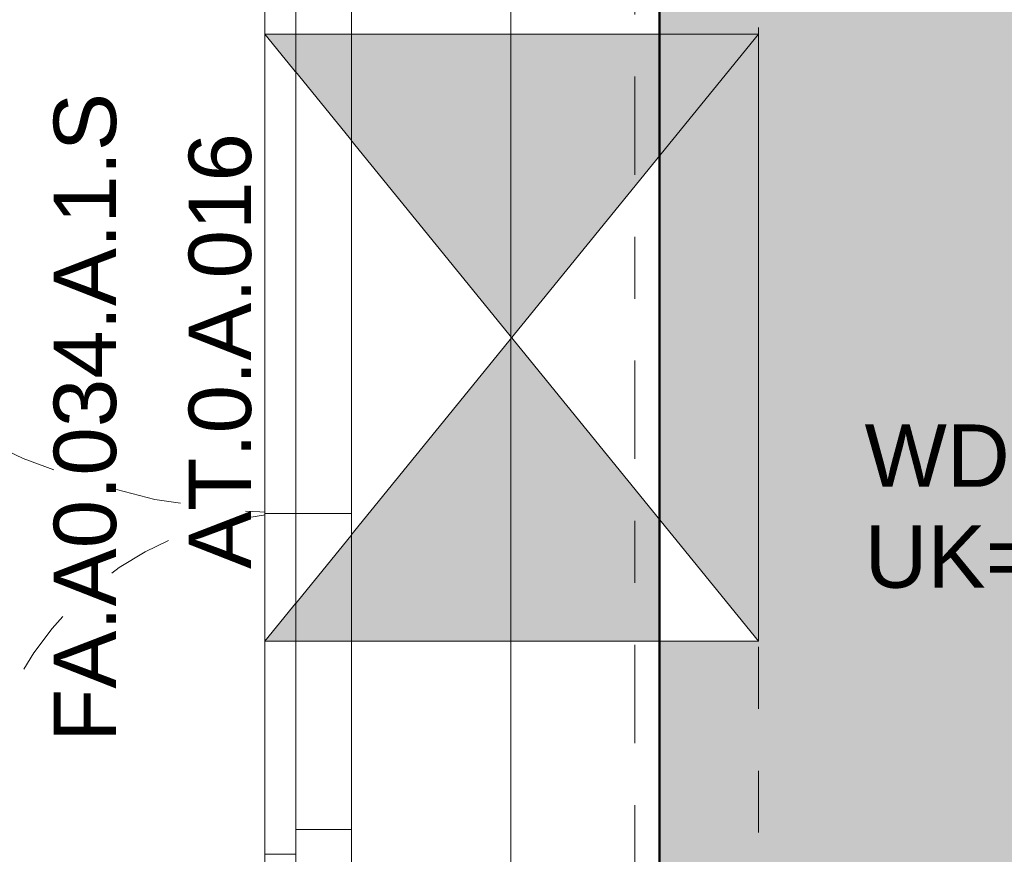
# Model space of a CAD drawing. Header units: metres. Extents: x -273 to 6, y -183 to 13.
# Tile 19 of 33: x -176.41 to -174.82, y -35.53 to -34.18. Entities that reach past the tile are written whole.
import ezdxf

# ---------------------------------------------------------------- set-up
doc = ezdxf.new("R2010")
doc.units = ezdxf.units.M
doc.header["$LTSCALE"] = 0.05
doc.header["$PDMODE"] = 1
doc.header["$PDSIZE"] = -2
for name, pattern in [('Linienart-1', [2.116328, 1.058164, -1.058164]), ('Linienart-20', [2.116531, 1.058062, -1.058469]), ('Linienart-34', [4.233, 2.116, -2.117]), ('Linienart-53', [5.291531, 3.175, -1.058062, 0.352704, -0.705764])]:
    doc.linetypes.add(name, pattern=pattern)
doc.layers.get('0').update_dxf_attribs({"lineweight": 25})
for name, color, linetype, lineweight, true_color in [('30 -32 Gründung- 2 Flachgründungen u. Bodenplatten', 7, 'Continuous', 9, 0xff6633), ('30 -33 Aussenwände- 7 Fassade_ Elemente', 7, 'Continuous', 9, 0x00aacc), ('30 -34 Innenwände- 11 Durchbruch', 4, 'Continuous', 9, 0x00ffff), ('30 -35 Decken- 1 Konstruktion-Träger- Stahlbeton', 7, 'Continuous', 13, 0x33aa00), ('70 -72 Beschriftung- 1 Beschriftung allgemein', 7, 'Continuous', 9, 0xff6633), ('70 -75 Raumstempel- 1 Raumstempel', 1, 'Continuous', 50, 0xff0000), ('70 -76 Bemaßung- 2 Allgemein', 7, 'Continuous', 5, 0x6666cc), ('CW-Unsichtbar', 7, 'Continuous', 9, 0x599559)]:
    doc.layers.add(name, color=color, linetype=linetype, lineweight=lineweight, true_color=true_color)
doc.layers.add('70 -71 Achsen- 1 Gebäudeachsen', color=7, linetype='Linienart-53', lineweight=18)
doc.layers.add('Keine', color=7, linetype='Continuous', lineweight=9)
doc.styles.add('Arial', font='arial.ttf')
doc.dimstyles.new('k+k 1_50', dxfattribs={"dimtxt": 0.100689, "dimasz": 0.05302, "dimexe": 0.05, "dimexo": 0.15, "dimgap": 0.01, "dimtad": 1, "dimdec": 3, "dimtxsty": 'Arial', "dimblk": 'VW_SLASH', "dimblk1": 'VW_SLASH', "dimblk2": 'VW_SLASH', "dimcen": 0, "dimdle": 0.05, "dimadec": 3, "dimazin": 0, "dimtfac": 0.75, "dimtdec": 3, "dimtix": 1, "dimtmove": 0, "dimatfit": 0, "dimldrblk": 'VW_SLASH-1', "dimfxl": 0.125, "dimfxlon": 1, "dimfrac": 2, "dimtolj": 1, "dimarcsym": 0})

# ---------------------------------------------------------------- blocks, each defined once
blk = doc.blocks.new('Gruppe-1189')
at = {"color": 255}
for points in [[(-0.9, 0.045), (-0.82, 0.045), (-0.82, -0.045), (-0.9, -0.045)], [(0.82, 0.045), (0.9, 0.045), (0.9, -0.045), (0.82, -0.045)]]:
    blk.add_wipeout(points, dxfattribs=at).dxf.layer = '30 -33 Aussenwände- 7 Fassade_ Elemente'
at = {"layer": '30 -33 Aussenwände- 7 Fassade_ Elemente', "flags": 128}
for points in [[(-0.9, 0.045), (-0.82, 0.045), (-0.82, -0.045), (-0.9, -0.045)], [(0.82, 0.045), (0.9, 0.045), (0.9, -0.045), (0.82, -0.045)]]:
    blk.add_lwpolyline(points, close=True, dxfattribs=at)
blk = doc.blocks.new('Gruppe-1190')
at = {"layer": '30 -33 Aussenwände- 7 Fassade_ Elemente', "color": 7, "transparency": 33554687}
blk.add_blockref('Gruppe-1189', (0, 0), dxfattribs=at)
blk = doc.blocks.new('Gruppe-1191')
at = {"layer": '30 -33 Aussenwände- 7 Fassade_ Elemente', "linetype": 'Linienart-1'}
blk.add_line((-0.9, -0.05), (0.9, -0.05), dxfattribs=at)
blk = doc.blocks.new('Gruppe-1192')
at = {"layer": '30 -33 Aussenwände- 7 Fassade_ Elemente', "linetype": 'Linienart-1'}
blk.add_line((-0.9, 0.05), (0.9, 0.05), dxfattribs=at)
blk = doc.blocks.new('Gruppe-1193')
at = {"layer": '30 -33 Aussenwände- 7 Fassade_ Elemente', "linetype": 'Linienart-1'}
for p in [(-0.82, -0.045), (0.82, -0.045)]:
    blk.add_line(p, (0.38, -0.045), dxfattribs=at)
blk = doc.blocks.new('Gruppe-1194')
at = {"layer": '30 -33 Aussenwände- 7 Fassade_ Elemente', "color": 7}
blk.add_blockref('Gruppe-1193', (0, 0), dxfattribs=at)
blk = doc.blocks.new('Gruppe-1195')
at = {"layer": '30 -33 Aussenwände- 7 Fassade_ Elemente', "color": 7, "transparency": 33554687}
blk.add_blockref('Gruppe-1190', (0, 0), dxfattribs=at)
for name in ['Gruppe-1192', 'Gruppe-1191']:
    blk.add_blockref(name, (0, 0), dxfattribs=at)
at = {"layer": '30 -33 Aussenwände- 7 Fassade_ Elemente', "color": 7}
blk.add_blockref('Gruppe-1194', (0, 0), dxfattribs=at)
blk = doc.blocks.new('Tür (2D)-13')
at = {"layer": 'CW-Unsichtbar', "linetype": 'Continuous', "lineweight": 5, "transparency": 33554687}
for p in [(-0.9, 0), (0.9, 0)]:
    blk.add_point(p, dxfattribs=at)
at = {"layer": '30 -33 Aussenwände- 7 Fassade_ Elemente', "color": 0, "flags": 1}
for tag in ['IFC_UUID', 'instanceID']:
    blk.add_attdef(tag, (-175.973, -35.572), '', height=0.00018, dxfattribs=at)
at = {"layer": '30 -33 Aussenwände- 7 Fassade_ Elemente', "color": 7, "transparency": 33554687}
blk.add_blockref('Gruppe-1195', (0, 0), dxfattribs=at)
blk = doc.blocks.new('Gruppe-1205')
at = {"color": 255, "lineweight": 18}
blk.add_wipeout([(-176.018, -33.772), (-176.018, -35.572), (-175.361, -35.572), (-175.361, -33.772)], dxfattribs=at).dxf.layer = '30 -33 Aussenwände- 7 Fassade_ Elemente'
blk.add_wipeout([(-175.878, -33.772), (-175.878, -35.572), (-175.968, -35.572), (-175.968, -33.772)], dxfattribs=at).dxf.layer = '30 -33 Aussenwände- 7 Fassade_ Elemente'
at = {"layer": '30 -33 Aussenwände- 7 Fassade_ Elemente', "lineweight": 18, "flags": 128}
blk.add_lwpolyline([(-175.878, -33.772), (-175.878, -35.572), (-175.968, -35.572), (-175.968, -33.772)], close=True, dxfattribs=at)
at = {"color": 255}
blk.add_wipeout([(-175.878, -34.982), (-175.878, -33.852), (-175.968, -33.852), (-175.968, -34.982)], dxfattribs=at).dxf.layer = '30 -33 Aussenwände- 7 Fassade_ Elemente'
at = {"color": 255, "lineweight": 18}
blk.add_wipeout([(-175.968, -35.492), (-175.878, -35.492), (-175.878, -35.572), (-175.968, -35.572)], dxfattribs=at).dxf.layer = '30 -33 Aussenwände- 7 Fassade_ Elemente'
at = {"layer": '30 -33 Aussenwände- 7 Fassade_ Elemente', "flags": 128}
blk.add_lwpolyline([(-175.878, -34.982), (-175.878, -33.852), (-175.968, -33.852), (-175.968, -34.982)], close=True, dxfattribs=at)
at = {"layer": '30 -33 Aussenwände- 7 Fassade_ Elemente', "lineweight": 18, "flags": 128}
blk.add_lwpolyline([(-175.968, -35.492), (-175.878, -35.492), (-175.878, -35.572), (-175.968, -35.572)], close=True, dxfattribs=at)
at = {"layer": '30 -33 Aussenwände- 7 Fassade_ Elemente', "linetype": 'Linienart-34'}
blk.add_arc((-175.968, -33.852), 1.13, 180, 270, dxfattribs=at)
at = {"color": 255}
blk.add_wipeout([(-175.878, -35.492), (-175.878, -34.982), (-175.968, -34.982), (-175.968, -35.492)], dxfattribs=at).dxf.layer = '30 -33 Aussenwände- 7 Fassade_ Elemente'
at = {"layer": '30 -33 Aussenwände- 7 Fassade_ Elemente', "flags": 128}
blk.add_lwpolyline([(-175.878, -35.492), (-175.878, -34.982), (-175.968, -34.982), (-175.968, -35.492)], close=True, dxfattribs=at)
at = {"layer": '30 -33 Aussenwände- 7 Fassade_ Elemente', "linetype": 'Linienart-34'}
blk.add_arc((-175.968, -35.492), 0.51, 90, 180, dxfattribs=at)
at = {"color": 255}
blk.add_wipeout([(-175.968, -34.982), (-175.968, -33.812), (-176.018, -33.812), (-176.018, -34.982)], dxfattribs=at).dxf.layer = '30 -33 Aussenwände- 7 Fassade_ Elemente'
at = {"layer": '30 -33 Aussenwände- 7 Fassade_ Elemente', "flags": 128}
blk.add_lwpolyline([(-175.968, -34.982), (-175.968, -33.812), (-176.018, -33.812), (-176.018, -34.982)], close=True, dxfattribs=at)
at = {"color": 255}
blk.add_wipeout([(-175.968, -35.532), (-175.968, -34.982), (-176.018, -34.982), (-176.018, -35.532)], dxfattribs=at).dxf.layer = '30 -33 Aussenwände- 7 Fassade_ Elemente'
at = {"layer": '30 -33 Aussenwände- 7 Fassade_ Elemente', "flags": 128}
blk.add_lwpolyline([(-175.968, -35.532), (-175.968, -34.982), (-176.018, -34.982), (-176.018, -35.532)], close=True, dxfattribs=at)
blk = doc.blocks.new('Gruppe-1219')
at = {"layer": '30 -33 Aussenwände- 7 Fassade_ Elemente', "rotation": 270}
blk.add_blockref('Tür (2D)-13', (-175.923, -34.672), dxfattribs=at)
at = {"color": 255}
blk.add_wipeout([(-176.018, -31.197), (-176.018, -39.447), (-175.221, -39.447), (-175.221, -31.197)], dxfattribs=at).dxf.layer = '30 -33 Aussenwände- 7 Fassade_ Elemente'
blk.add_wipeout([(-175.776, -31.422), (-175.381, -31.422), (-175.381, -39.222), (-175.776, -39.222), (-175.776, -39.377), (-176.018, -39.377), (-176.018, -31.267), (-175.776, -31.267)], dxfattribs=at).dxf.layer = '30 -33 Aussenwände- 7 Fassade_ Elemente'
at = {"layer": '30 -33 Aussenwände- 7 Fassade_ Elemente', "flags": 128}
blk.add_lwpolyline([(-175.776, -31.422), (-175.381, -31.422), (-175.381, -39.222), (-175.776, -39.222), (-175.776, -39.377), (-176.018, -39.377), (-176.018, -31.267), (-175.776, -31.267)], close=True, dxfattribs=at)
at = {"color": 255}
blk.add_wipeout([(-175.968, -31.447), (-175.968, -39.197), (-175.776, -39.197), (-175.776, -31.447)], dxfattribs=at).dxf.layer = '30 -33 Aussenwände- 7 Fassade_ Elemente'
at = {"layer": '30 -33 Aussenwände- 7 Fassade_ Elemente', "flags": 128}
blk.add_lwpolyline([(-175.968, -31.447), (-175.968, -39.197), (-175.776, -39.197), (-175.776, -31.447)], close=True, dxfattribs=at)
at = {"color": 255, "lineweight": 25}
blk.add_wipeout([(-175.776, -31.197), (-175.776, -39.447), (-175.661, -39.447), (-175.661, -39.222), (-175.503, -39.222), (-175.503, -31.422), (-175.646, -31.422), (-175.646, -31.197)], dxfattribs=at).dxf.layer = '30 -33 Aussenwände- 7 Fassade_ Elemente'
at = {"layer": '30 -33 Aussenwände- 7 Fassade_ Elemente', "lineweight": 25}
blk.add_line((-175.776, -31.197), (-175.776, -39.447), dxfattribs=at)
at = {"layer": '30 -33 Aussenwände- 7 Fassade_ Elemente', "lineweight": 25, "flags": 128}
blk.add_lwpolyline([(-175.661, -39.447), (-175.661, -39.222), (-175.503, -39.222), (-175.503, -31.422), (-175.646, -31.422), (-175.646, -31.197)], dxfattribs=at)
at = {"layer": '30 -33 Aussenwände- 7 Fassade_ Elemente', "color": 7}
blk.add_blockref('Gruppe-1205', (0, 0), dxfattribs=at)
blk = doc.blocks.new('Gruppe-9034')
at = {"layer": '30 -35 Decken- 1 Konstruktion-Träger- Stahlbeton', "color": 7, "linetype": 'Linienart-20', "lineweight": 13, "transparency": 33554687}
for p, q in [((-175.621, -31.397), (-175.621, -39.247)), ((-175.221, -31.397), (-175.221, -39.247))]:
    blk.add_line(p, q, dxfattribs=at)
at = {"layer": '30 -35 Decken- 1 Konstruktion-Träger- Stahlbeton', "color": 0, "flags": 1}
for tag in ['IFC_UUID', 'instanceID']:
    blk.add_attdef(tag, (-175.621, -39.247), '', height=0.00018, dxfattribs=at)
blk = doc.blocks.new('Gruppe-11691')
at = {"layer": '30 -32 Gründung- 2 Flachgründungen u. Bodenplatten', "transparency": 33554687, "flags": 128}
blk.add_lwpolyline([(-114.421, -0.247), (-168.021, -0.247), (-168.021, -8.497), (-175.621, -8.497), (-175.621, -39.647), (-160.346, -39.647), (-160.346, -34.347), (-170.321, -34.347), (-170.321, -13.797), (-162.721, -13.797), (-162.721, -8.572), (-163.896, -8.572), (-163.896, -6.697), (-162.721, -6.697), (-162.721, -5.547), (-119.721, -5.547), (-119.721, -10.462), (-94.321, -10.462), (-94.321, -5.547), (-49.721, -5.547), (-49.721, -0.247), (-99.621, -0.247), (-99.621, -4.912), (-114.421, -4.912)], close=True, dxfattribs=at)
blk.add_lwpolyline([(-114.421, -0.247), (-168.021, -0.247), (-168.021, -8.497), (-175.621, -8.497), (-175.621, -39.647), (-160.346, -39.647), (-160.346, -34.347), (-170.321, -34.347), (-170.321, -13.797), (-162.721, -13.797), (-162.721, -8.572), (-163.896, -8.572), (-163.896, -6.697), (-162.721, -6.697), (-162.721, -5.547), (-119.721, -5.547), (-119.721, -10.462), (-94.321, -10.462), (-94.321, -5.547), (-49.721, -5.547), (-49.721, -0.247), (-99.621, -0.247), (-99.621, -4.912), (-114.421, -4.912)], close=True, dxfattribs=at)
blk.add_lwpolyline([(-114.421, -0.247), (-168.021, -0.247), (-168.021, -8.497), (-175.621, -8.497), (-175.621, -39.647), (-160.346, -39.647), (-160.346, -34.347), (-170.321, -34.347), (-170.321, -13.797), (-162.721, -13.797), (-162.721, -8.572), (-163.896, -8.572), (-163.896, -6.697), (-162.721, -6.697), (-162.721, -5.547), (-119.721, -5.547), (-119.721, -10.462), (-94.321, -10.462), (-94.321, -5.547), (-49.721, -5.547), (-49.721, -0.247), (-99.621, -0.247), (-99.621, -4.912), (-114.421, -4.912)], close=True, dxfattribs=at)
blk.add_lwpolyline([(-114.421, -0.247), (-168.021, -0.247), (-168.021, -8.497), (-175.621, -8.497), (-175.621, -39.647), (-160.346, -39.647), (-160.346, -34.347), (-170.321, -34.347), (-170.321, -13.797), (-162.721, -13.797), (-162.721, -8.572), (-163.896, -8.572), (-163.896, -6.697), (-162.721, -6.697), (-162.721, -5.547), (-119.721, -5.547), (-119.721, -10.462), (-94.321, -10.462), (-94.321, -5.547), (-49.721, -5.547), (-49.721, -0.247), (-99.621, -0.247), (-99.621, -4.912), (-114.421, -4.912)], close=True, dxfattribs=at)
blk.add_lwpolyline([(-114.421, -0.247), (-168.021, -0.247), (-168.021, -8.497), (-175.621, -8.497), (-175.621, -39.647), (-160.346, -39.647), (-160.346, -34.347), (-170.321, -34.347), (-170.321, -13.797), (-162.721, -13.797), (-162.721, -8.572), (-163.896, -8.572), (-163.896, -6.697), (-162.721, -6.697), (-162.721, -5.547), (-119.721, -5.547), (-119.721, -10.462), (-94.321, -10.462), (-94.321, -5.547), (-49.721, -5.547), (-49.721, -0.247), (-99.621, -0.247), (-99.621, -4.912), (-114.421, -4.912)], close=True, dxfattribs=at)
blk.add_lwpolyline([(-114.421, -0.247), (-168.021, -0.247), (-168.021, -8.497), (-175.621, -8.497), (-175.621, -39.647), (-160.346, -39.647), (-160.346, -34.347), (-170.321, -34.347), (-170.321, -13.797), (-162.721, -13.797), (-162.721, -8.572), (-163.896, -8.572), (-163.896, -6.697), (-162.721, -6.697), (-162.721, -5.547), (-119.721, -5.547), (-119.721, -10.462), (-94.321, -10.462), (-94.321, -5.547), (-49.721, -5.547), (-49.721, -0.247), (-99.621, -0.247), (-99.621, -4.912), (-114.421, -4.912)], close=True, dxfattribs=at)
blk.add_lwpolyline([(-114.421, -0.247), (-168.021, -0.247), (-168.021, -8.497), (-175.621, -8.497), (-175.621, -39.647), (-160.346, -39.647), (-160.346, -34.347), (-170.321, -34.347), (-170.321, -13.797), (-162.721, -13.797), (-162.721, -8.572), (-163.896, -8.572), (-163.896, -6.697), (-162.721, -6.697), (-162.721, -5.547), (-119.721, -5.547), (-119.721, -10.462), (-94.321, -10.462), (-94.321, -5.547), (-49.721, -5.547), (-49.721, -0.247), (-99.621, -0.247), (-99.621, -4.912), (-114.421, -4.912)], close=True, dxfattribs=at)
blk.add_lwpolyline([(-114.421, -0.247), (-168.021, -0.247), (-168.021, -8.497), (-175.621, -8.497), (-175.621, -39.647), (-160.346, -39.647), (-160.346, -34.347), (-170.321, -34.347), (-170.321, -13.797), (-162.721, -13.797), (-162.721, -8.572), (-163.896, -8.572), (-163.896, -6.697), (-162.721, -6.697), (-162.721, -5.547), (-119.721, -5.547), (-119.721, -10.462), (-94.321, -10.462), (-94.321, -5.547), (-49.721, -5.547), (-49.721, -0.247), (-99.621, -0.247), (-99.621, -4.912), (-114.421, -4.912)], close=True, dxfattribs=at)
blk.add_lwpolyline([(-114.421, -0.247), (-168.021, -0.247), (-168.021, -8.497), (-175.621, -8.497), (-175.621, -39.647), (-160.346, -39.647), (-160.346, -34.347), (-170.321, -34.347), (-170.321, -13.797), (-162.721, -13.797), (-162.721, -8.572), (-163.896, -8.572), (-163.896, -6.697), (-162.721, -6.697), (-162.721, -5.547), (-119.721, -5.547), (-119.721, -10.462), (-94.321, -10.462), (-94.321, -5.547), (-49.721, -5.547), (-49.721, -0.247), (-99.621, -0.247), (-99.621, -4.912), (-114.421, -4.912)], close=True, dxfattribs=at)
at = {"layer": '30 -32 Gründung- 2 Flachgründungen u. Bodenplatten', "color": 0, "flags": 1}
for tag in ['IFC_UUID', 'instanceID']:
    blk.add_attdef(tag, (-175.621, -39.647), '', height=0.00018, dxfattribs=at)
blk = doc.blocks.new('_00-EG_Tragwerk (2D)')
at = {"layer": '30 -33 Aussenwände- 7 Fassade_ Elemente', "color": 7}
blk.add_blockref('Gruppe-1219', (0, 0), dxfattribs=at)
at = {"layer": '30 -32 Gründung- 2 Flachgründungen u. Bodenplatten', "transparency": 33554687}
blk.add_blockref('Gruppe-11691', (0, 0), dxfattribs=at)
at = {"layer": '30 -35 Decken- 1 Konstruktion-Träger- Stahlbeton'}
blk.add_blockref('Gruppe-9034', (0, 0), dxfattribs=at)
blk = doc.blocks.new('Gruppe-13752')
at = {"layer": '30 -34 Innenwände- 11 Durchbruch', "linetype": 'Continuous', "lineweight": 0}
blk.add_hatch(color=4, dxfattribs=at).paths.add_polyline_path([(-176.018, -34.208), (-175.221, -34.208), (-176.018, -35.188), (-175.221, -35.188)])
at = {"layer": '30 -34 Innenwände- 11 Durchbruch', "flags": 128}
blk.add_lwpolyline([(-176.018, -34.208), (-175.221, -34.208), (-176.018, -35.188), (-175.221, -35.188)], close=True, dxfattribs=at)
blk = doc.blocks.new('Gruppe-13753')
at = {"layer": '30 -34 Innenwände- 11 Durchbruch', "flags": 128}
blk.add_lwpolyline([(-176.018, -35.188), (-176.018, -34.208), (-175.221, -35.188), (-175.221, -34.208)], close=True, dxfattribs=at)
blk = doc.blocks.new('Gruppe-13754')
at = {"layer": '30 -34 Innenwände- 11 Durchbruch', "insert": (-175.05, -35.1204), "char_height": 0.100689, "attachment_point": 7, "line_spacing_factor": 0.970891, "style": 'Arial'}
blk.add_mtext('WD-L 0,98m/0,38m\\PUK= 3,61m ü.OKRB', dxfattribs=at)
blk = doc.blocks.new('Gruppe-13755')
at = {"layer": '30 -34 Innenwände- 11 Durchbruch'}
for name in ['Gruppe-13752', 'Gruppe-13753']:
    blk.add_blockref(name, (0, 0), dxfattribs=at)
at = {"layer": '30 -34 Innenwände- 11 Durchbruch', "color": 7, "transparency": 33554687}
blk.add_blockref('Gruppe-13754', (0, 0), dxfattribs=at)
blk = doc.blocks.new('Gruppe-13756')
at = {"layer": 'CW-Unsichtbar', "linetype": 'Continuous', "lineweight": 5, "transparency": 33554687}
for p in [(-176.018, -34.698), (-175.221, -34.698)]:
    blk.add_point(p, dxfattribs=at)
at = {"layer": '30 -34 Innenwände- 11 Durchbruch', "color": 7, "transparency": 33554687}
blk.add_blockref('Gruppe-13755', (0, 0), dxfattribs=at)
at = {"layer": '30 -34 Innenwände- 11 Durchbruch', "color": 0, "flags": 1}
for tag in ['prm0_value', 'prm1_value', 'prm2_value', 'prm3_value', 'prm4_value', 'prm5_value', 'prm6_value', 'prm7_value', 'IFC_UUID', 'instanceID', 'prm0_name', 'prm0_type', 'prm1_name', 'prm1_type', 'prm2_name', 'prm2_type', 'prm3_name', 'prm3_type', 'prm4_name', 'prm4_type', 'prm5_name', 'prm5_type', 'prm6_name', 'prm6_type', 'prm7_name', 'prm7_type']:
    blk.add_attdef(tag, (-176.018, -35.188), '', height=0.00018, dxfattribs=at)
blk = doc.blocks.new('_EG_2D  (2D)')
at = {"layer": '70 -75 Raumstempel- 1 Raumstempel', "linetype": 'Continuous', "lineweight": 0, "true_color": 0xff0000}
blk.add_hatch(color=1, dxfattribs=at).paths.add_polyline_path([(-175.38099996, -33.54804198), (-175.38099996, -39.24704198), (-175.22099996, -39.24704198), (-175.22099996, -39.40704198), (-170.89199996, -39.40704198), (-170.89199996, -33.54804198)])
at = {"layer": '30 -33 Aussenwände- 7 Fassade_ Elemente', "linetype": 'Linienart-34', "lineweight": 9}
blk.add_line((-176.01799996, -35.57204198), (-176.01799996, -33.77204198), dxfattribs=at)
at = {"layer": '70 -75 Raumstempel- 1 Raumstempel', "flags": 128}
blk.add_lwpolyline([(-175.38099996, -33.54804198), (-175.38099996, -39.24704198), (-175.22099996, -39.24704198), (-175.22099996, -39.40704198), (-170.89199996, -39.40704198), (-170.89199996, -33.54804198)], close=True, dxfattribs=at)
at = {"layer": '30 -34 Innenwände- 11 Durchbruch'}
blk.add_blockref('Gruppe-13756', (0, 0), dxfattribs=at)
at = {"layer": '70 -72 Beschriftung- 1 Beschriftung allgemein', "width": 1.6, "attachment_point": 2, "rotation": 90, "line_spacing_factor": 0.970891, "style": 'Arial'}
for s, insert, char_height in [('FA.A0.034.A.1.S', (-176.35881599, -34.82676016), 0.1006886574), ('AT.0.A.016', (-176.14098307, -34.71950449), 0.100688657)]:
    blk.add_mtext(s, dxfattribs=dict(at, insert=insert, char_height=char_height))
blk = doc.blocks.new('VW_SLASH')
at = {"color": 0, "linetype": 'ByBlock', "lineweight": -2, "transparency": 16777216}
blk.add_line((0.943, 0), (-1, 0), dxfattribs=at)
at = {"color": 0, "lineweight": 20, "transparency": 16777216, "flags": 128}
blk.add_lwpolyline([(0.5, 0.5), (-0.5, -0.5)], dxfattribs=at)
blk = doc.blocks.new('*D19401')
at = {"layer": '70 -76 Bemaßung- 2 Allgemein', "color": 0, "lineweight": -2}
for p, q in [((-172.705, -33.893), (-172.53, -33.893)), ((-172.58, -35.135), (-172.58, -33.9461)), ((-172.705, -35.188), (-172.53, -35.188))]:
    blk.add_line(p, q, dxfattribs=at)
at = {"layer": 'Defpoints', "color": 0}
for p in [(-175.221, -33.893), (-172.58, -33.893), (-175.221, -35.188)]:
    blk.add_point(p, dxfattribs=at)
at = {"layer": '70 -76 Bemaßung- 2 Allgemein', "color": 0, "lineweight": -2, "xscale": 0.05302001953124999, "yscale": 0.05302001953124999, "zscale": 0.05302001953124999}
for p, rotation in [((-172.58, -33.893), 90), ((-172.58, -35.188), 270)]:
    blk.add_blockref('VW_SLASH', p, dxfattribs=dict(at, rotation=rotation))
at = {"layer": '70 -76 Bemaßung- 2 Allgemein', "color": 0, "insert": (-172.6672, -34.5405), "char_height": 0.100689, "attachment_point": 5, "rotation": 90, "style": 'Arial'}
blk.add_mtext('\\A1;1,29\\S5^ ;', dxfattribs=at)
blk = doc.blocks.new('VW_SLASH-1')
at = {"color": 0, "linetype": 'ByBlock', "lineweight": -2, "transparency": 16777216}
blk.add_line((0.943, 0), (-1, 0), dxfattribs=at)
at = {"color": 0, "lineweight": 5, "transparency": 16777216, "flags": 128}
blk.add_lwpolyline([(0.5, 0.5), (-0.5, -0.5)], dxfattribs=at)
blk = doc.blocks.new('*D19402')
at = {"layer": '70 -76 Bemaßung- 2 Allgemein', "color": 0, "lineweight": -2}
for p, q in [((-172.705, -35.188), (-172.53, -35.188)), ((-172.58, -37.749), (-172.58, -35.2411)), ((-172.705, -37.802), (-172.53, -37.802))]:
    blk.add_line(p, q, dxfattribs=at)
at = {"layer": 'Defpoints', "color": 0}
for p in [(-175.221, -35.188), (-172.58, -35.188), (-175.6195, -37.802)]:
    blk.add_point(p, dxfattribs=at)
at = {"layer": '70 -76 Bemaßung- 2 Allgemein', "color": 0, "lineweight": -2, "xscale": 0.05302001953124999, "yscale": 0.05302001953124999, "zscale": 0.05302001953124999}
for p, rotation in [((-172.58, -35.188), 90), ((-172.58, -37.802), 270)]:
    blk.add_blockref('VW_SLASH', p, dxfattribs=dict(at, rotation=rotation))
at = {"layer": '70 -76 Bemaßung- 2 Allgemein', "color": 0, "insert": (-172.667, -36.495), "char_height": 0.100689, "attachment_point": 5, "rotation": 90, "style": 'Arial'}
blk.add_mtext('\\A1;2,61\\S4^ ;', dxfattribs=at)
blk = doc.blocks.new('_Achsen (3D)')
at = {"layer": '70 -71 Achsen- 1 Gebäudeachsen', "transparency": 33554687}
blk.add_line((-175.421, 3.8), (-175.421, -46.172), dxfattribs=at)
blk = doc.blocks.new('Gruppe-15711')
at = {"layer": '70 -76 Bemaßung- 2 Allgemein'}
for base, p1, p2, text, picture, middle in [((-172.58, -33.89304198), (-175.22099996, -35.18804198), (-175.22099996, -33.89304198), '1,29\\S5^ ;', '*D19401', (-172.66719464, -34.54054198)), ((-172.58, -35.18804198), (-175.61949996, -37.80204198), (-175.22099996, -35.18804198), '2,61\\S4^ ;', '*D19402', (-172.66699326, -36.49504198))]:
    dim = blk.add_linear_dim(base=base, p1=p1, p2=p2, angle=270, text=text, dimstyle='k+k 1_50', override={"dimtxt": 0.100689, "dimgap": 0.01, "dimdec": 8, "dimpost": '<>', "dimtxsty": 'Arial', "dimtmove": 2}, dxfattribs=at)
    dim.commit()
    dim.dimension.update_dxf_attribs({"geometry": picture, "text_midpoint": middle})
blk = doc.blocks.new('_EG_2D Bemaßung_ Beschriftung (2D)')
at = {"layer": '70 -76 Bemaßung- 2 Allgemein'}
blk.add_blockref('Gruppe-15711', (0, 0), dxfattribs=at)

msp = doc.modelspace()

# ---------------------------------------------------------------- block references
at = {"layer": 'Keine', "color": 1}
msp.add_blockref('_00-EG_Tragwerk (2D)', (0, 0), dxfattribs=at)

# ---------------------------------------------------------------- next in the draw order: block references
msp.add_blockref('_EG_2D  (2D)', (0, 0), dxfattribs=at)

# ---------------------------------------------------------------- next in the draw order: block references
msp.add_blockref('_EG_2D Bemaßung_ Beschriftung (2D)', (0, 0), dxfattribs=at)

# ---------------------------------------------------------------- next in the draw order: block references
msp.add_blockref('_Achsen (3D)', (0, 0), dxfattribs=at)

doc.saveas('drawing.dxf')
